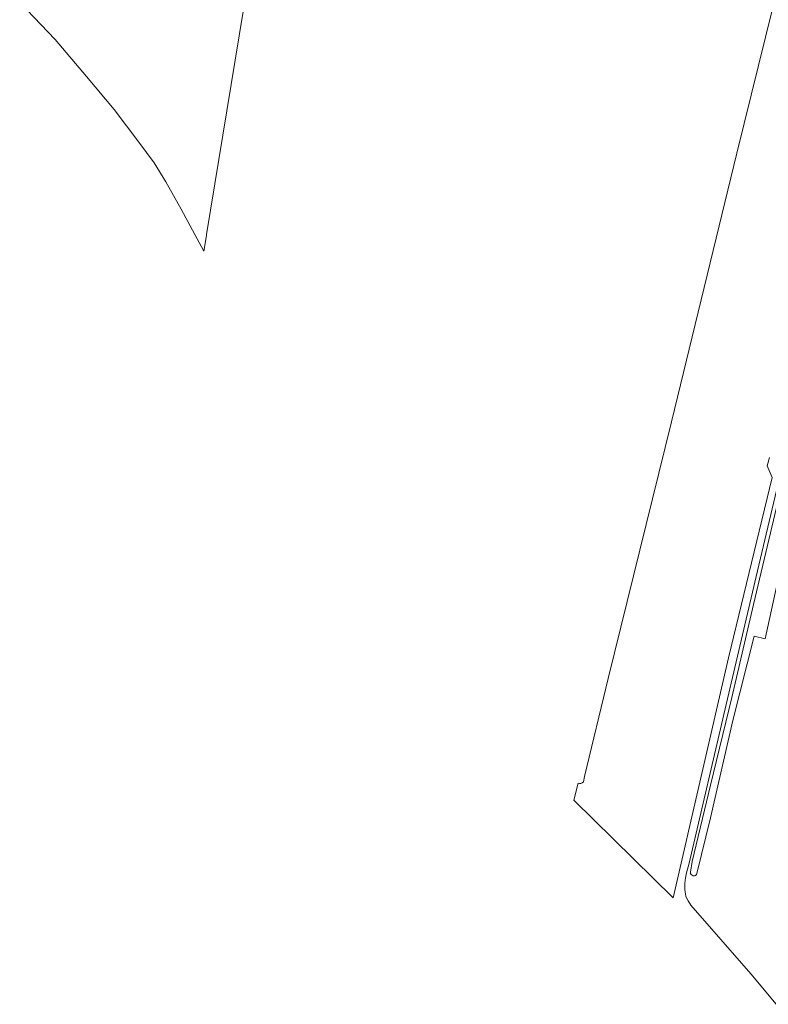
# Model space of a CAD drawing. Header units: metres. Extents: x 239845 to 242720, y 580286 to 584200.
# Tile 1 of 113: x 240067 to 240402, y 580379 to 580819. Entities that reach past the tile are written whole.
import ezdxf

# ---------------------------------------------------------------- set-up
doc = ezdxf.new("R2010")
doc.units = ezdxf.units.M
doc.layers.add('B-WE-GR-GRAS-GV', color=60, linetype='Continuous', lineweight=13)
doc.layers.add('B-WE-OG-TERREIN_ERF-GV', color=7, linetype='Continuous', lineweight=18)

msp = doc.modelspace()

# ---------------------------------------------------------------- linework, layer by layer
at = {"layer": 'B-WE-GR-GRAS-GV', "flags": 128}
msp.add_lwpolyline([(240423.01, 580902.7), (240387.68, 580759.56), (240358.45, 580639.44), (240330.14, 580524.61), (240319.55, 580480.69), (240319.04, 580478.33, -0.33323), (240316.68, 580477.79), (240314.73, 580470.1), (240359.13, 580426.55), (240383.98, 580533.87), (240403.43, 580614.43), (240401.31, 580619.73), (240402.24, 580623.47)], format="xyb", dxfattribs=at)
msp.add_lwpolyline([(240423.01, 580902.7), (240387.68, 580759.56), (240358.45, 580639.44), (240330.14, 580524.61), (240319.55, 580480.69), (240319.04, 580478.33, -0.33323), (240316.68, 580477.79), (240314.73, 580470.1), (240359.13, 580426.55), (240383.98, 580533.87), (240403.43, 580614.43), (240401.31, 580619.73), (240402.24, 580623.47)], format="xyb", dxfattribs=at)
msp.add_lwpolyline([(240066.88, 580826.93), (240082.73, 580810.38), (240096.7, 580793.87), (240109.19, 580779.05), (240120.12, 580764.5), (240127.11, 580755.21), (240132.19, 580746.75), (240139.17, 580734.47), (240149.29, 580715.64), (240150.43, 580722.64), (240150.51, 580723.11), (240170.6, 580845.76)], dxfattribs=at)
at = {"layer": 'B-WE-OG-TERREIN_ERF-GV', "flags": 128}
msp.add_lwpolyline([(240408.08, 580620.02), (240396.99, 580572.76), (240382.93, 580513), (240366.29, 580442.06), (240365.18, 580437.66), (240364.88, 580436.17), (240364.62, 580434.34), (240364.46, 580432.84), (240364.37, 580431.5), (240364.36, 580430.28), (240364.5, 580429.25), (240364.69, 580428.14), (240364.88, 580427.29), (240365.24, 580426.19), (240365.87, 580425.09), (240367.13, 580423.17), (240393.95, 580392.46), (240405.26, 580378.87)], dxfattribs=at)
msp.add_lwpolyline([(240408.08, 580620.02), (240396.99, 580572.76), (240382.93, 580513), (240366.29, 580442.06), (240365.18, 580437.66), (240364.88, 580436.17), (240364.62, 580434.34), (240364.46, 580432.84), (240364.37, 580431.5), (240364.36, 580430.28), (240364.5, 580429.25), (240364.69, 580428.14), (240364.88, 580427.29), (240365.24, 580426.19), (240365.87, 580425.09), (240367.13, 580423.17), (240393.95, 580392.46), (240405.26, 580378.87)], dxfattribs=at)
msp.add_lwpolyline([(240415.3, 580610.61), (240400.35, 580542.39), (240395.38, 580543.47), (240385.86, 580505.77), (240375.85, 580462.3), (240369.82, 580437.39, -0.907889), (240366.96, 580437.93), (240367.77, 580442.72), (240375.96, 580476.89), (240385.38, 580516.14), (240395.11, 580557.75), (240405.41, 580601.06)], format="xyb", dxfattribs=at)
msp.add_lwpolyline([(240415.3, 580610.61), (240400.35, 580542.39), (240395.38, 580543.47), (240385.86, 580505.77), (240375.85, 580462.3), (240369.82, 580437.39, -0.907889), (240366.96, 580437.93), (240367.77, 580442.72), (240375.96, 580476.89), (240385.38, 580516.14), (240395.11, 580557.75), (240405.41, 580601.06)], format="xyb", dxfattribs=at)

doc.saveas('drawing.dxf')
